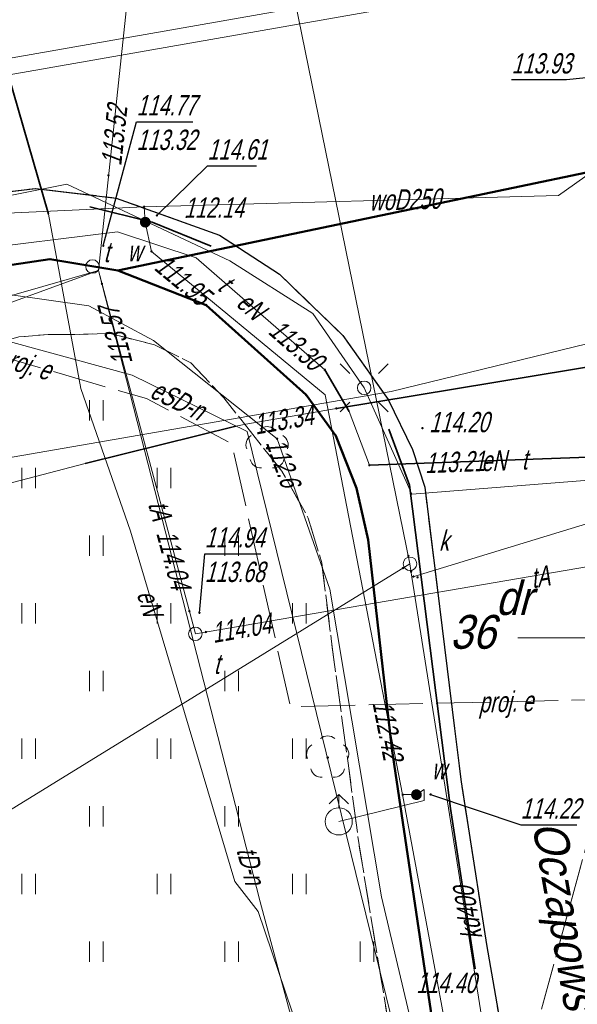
# Model space of a CAD drawing. Extents: x 7463256 to 7464485, y 5957341 to 5958260.
# Tile 252 of 256: x 7464279 to 7464300, y 5957936 to 5957973. Entities that reach past the tile are written whole.
import ezdxf
from ezdxf.enums import TextEntityAlignment as Align

# ---------------------------------------------------------------- set-up
doc = ezdxf.new("R2010")
doc.units = 0
doc.header["$MEASUREMENT"] = 0
for name, pattern in [('1.5_0.5', [2, 1.5, -0.5]), ('218-500', [1, 0.5, -0.5]), ('l219_500', [0]), ('mz1.0_0.5', [1.5, 1, -0.5]), ('mz2.0_0.5', [2.5, 2, -0.5])]:
    doc.linetypes.add(name, pattern=pattern)
doc.layers.get('0').update_dxf_attribs({"color": 2, "linetype": 'CONTINUOUS', "lineweight": 5})
for name, color, linetype in [('203-Punkt załamania granicy działki nie stabilizowany', 7, 'CONTINUOUS'), ('210-Oznaczenie użytku', 7, 'CONTINUOUS'), ('211-Nr działki', 7, 'CONTINUOUS'), ('218-Granica użytku', 7, 'CONTINUOUS'), ('219-Linia granicy', 7, 'CONTINUOUS'), ('994-Nazwa ulicy', 7, 'CONTINUOUS'), ('chodnik (powierzchnia)', 7, 'CONTINUOUS'), ('drzewo liściaste (punkt)', 7, 'CONTINUOUS'), ('hydrant (punkt)', 7, 'CONTINUOUS'), ('jezdnia (powierzchnia)', 7, 'CONTINUOUS'), ('krawężnik (linia)', 7, 'CONTINUOUS'), ('latarnia na słupie lub maszcie (punkt)', 7, 'CONTINUOUS'), ('ogrodzenie trwałe (linia)', 7, 'CONTINUOUS'), ('przewód elektroenergetyczny (linia)', 7, 'CONTINUOUS'), ('przewód elektroenergetyczny (linia)-Atr1', 7, 'CONTINUOUS'), ('przewód elektroenergetyczny - projektowany lub w budowie (linia) - ob. projektowany', 7, 'CONTINUOUS'), ('przewód elektroenergetyczny - projektowany lub w budowie (linia) - ob. projektowany-Atr1', 7, 'CONTINUOUS'), ('przewód gazowy (linia)', 7, 'CONTINUOUS'), ('przewód kanalizacyjny (linia)', 7, 'CONTINUOUS'), ('przewód kanalizacyjny (linia)-Atr1', 7, 'CONTINUOUS'), ('przewód telekomunikacyjny (linia)', 7, 'CONTINUOUS'), ('przewód telekomunikacyjny (linia)-Atr1', 7, 'CONTINUOUS'), ('przewód wodociągowy (linia)', 7, 'CONTINUOUS'), ('przewód wodociągowy (linia)-Atr1', 7, 'CONTINUOUS'), ('punkt o określonej wysokości (sieć elektroenergetyczna)', 7, 'CONTINUOUS'), ('punkt o określonej wysokości (sieć elektroenergetyczna)-Atr2', 7, 'CONTINUOUS'), ('punkt o określonej wysokości (sieć gazowa)', 7, 'CONTINUOUS'), ('punkt o określonej wysokości (sieć gazowa)-Atr2', 7, 'CONTINUOUS'), ('punkt o określonej wysokości (sieć kanalizacyjna)', 7, 'CONTINUOUS'), ('punkt o określonej wysokości (sieć telekomunikacyjna)', 7, 'CONTINUOUS'), ('punkt o określonej wysokości (sieć telekomunikacyjna)-Atr2', 7, 'CONTINUOUS'), ('punkt o określonej wysokości (sieć telekomunikacyjna)-Atr3', 7, 'CONTINUOUS'), ('punkt o określonej wysokości (sieć wodociągowa)', 7, 'CONTINUOUS'), ('punkt o określonej wysokości (sieć wodociągowa)-Atr2', 7, 'CONTINUOUS'), ('punkt wysokościowy sztuczny', 7, 'CONTINUOUS'), ('punkt wysokościowy sztuczny-Atr2', 7, 'CONTINUOUS'), ('rura ochronna - przewód elektroenergetyczny (linia)', 7, 'CONTINUOUS'), ('rura ochronna - przewód gazowy (linia)', 7, 'CONTINUOUS'), ('rura ochronna - przewód telekomunikacyjny (linia)', 7, 'CONTINUOUS'), ('studzienka okrągła - przewód kanalizacyjny (punkt)', 7, 'CONTINUOUS'), ('studzienka okrągła - przewód kanalizacyjny (punkt)-Atr17', 7, 'CONTINUOUS'), ('słup (punkt)', 7, 'CONTINUOUS'), ('trawnik (powierzchnia)', 7, 'CONTINUOUS'), ('trawnik (powierzchnia) - symbol', 7, 'CONTINUOUS'), ('Wstawianie ramki sekcyjnej z opisem', 7, 'CONTINUOUS'), ('właz okrągły - siec telekomunikacyjna (punkt)', 7, 'CONTINUOUS'), ('właz okrągły - siec telekomunikacyjna (punkt)-Atr17', 7, 'CONTINUOUS'), ('zasuwa - siec wodociągowa (punkt)', 7, 'CONTINUOUS'), ('zasuwa - siec wodociągowa (punkt)-Atr17', 7, 'CONTINUOUS')]:
    doc.layers.add(name, color=color, linetype=linetype)
doc.styles.get("Standard").update_dxf_attribs({"font": 'txt', "width": 0.75})
doc.linetypes.add('902-500', pattern='A,3.75,0,[1,ksztalty.shx,S=0.5,R=0,X=0,Y=0],3.75', length=7.5)

# ---------------------------------------------------------------- blocks, each defined once
blk = doc.blocks.new('US22')
at = {"color": 0, "linetype": 'Continuous', "lineweight": 13}
blk.add_circle((0, 0), 0.25, dxfattribs=at)
blk = doc.blocks.new('PW01')
at = {"linetype": 'Continuous', "lineweight": 13}
h = blk.add_hatch(color=0, dxfattribs=at)
edge = h.paths.add_edge_path()
edge.add_arc((0, 0), 0.045, 0, 360)
blk = doc.blocks.new('US25')
at = {"linetype": 'Continuous', "lineweight": 0}
h = blk.add_hatch(color=0, dxfattribs=at)
edge = h.paths.add_edge_path()
edge.add_arc((0, 0), 0.2, 0, 360)
blk = doc.blocks.new('OP021')
at = {"linetype": 'Continuous', "lineweight": 13}
h = blk.add_hatch(color=0, dxfattribs=at)
edge = h.paths.add_edge_path()
edge.add_arc((0, 0), 0.05, 0, 360)
at = {"color": 0, "linetype": 'Continuous', "lineweight": 13}
for centre, start, end in [((0, 0.4), 49.272, 130.728), ((-0.38, 0.124), 121.308, 202.548), ((0.38, 0.124), 337.452, 58.692), ((-0.235, -0.324), 193.221, 274.871), ((0.235, -0.324), 265.129, 346.779)]:
    blk.add_arc(centre, 0.4, start, end, dxfattribs=at)
blk = doc.blocks.new('US02')
at = {"color": 0, "linetype": 'Continuous', "lineweight": 13}
for p, q in [((0, 1), (-0.353, 0.647)), ((0, 0.5), (0, 1)), ((0, 1), (0.354, 0.647))]:
    blk.add_line(p, q, dxfattribs=at)
blk.add_circle((0, 0), 0.5, dxfattribs=at)
blk = doc.blocks.new('SM04')
at = {"color": 0, "linetype": 'Continuous', "lineweight": 13}
blk.add_circle((0, 0), 0.25, dxfattribs=at)
blk = doc.blocks.new('SM011')
at = {"color": 0, "linetype": 'Continuous', "lineweight": 13}
for p, q in [((-0.53, 0.531), (-0.883, 0.884)), ((0.531, 0.531), (0.884, 0.884)), ((-0.53, -0.53), (-0.883, -0.883)), ((0.531, -0.53), (0.884, -0.883))]:
    blk.add_line(p, q, dxfattribs=at)
blk = doc.blocks.new('US15')
at = {"color": 0, "linetype": 'Continuous', "lineweight": 13}
blk.add_circle((0, 0), 0.25, dxfattribs=at)
blk = doc.blocks.new('PW02')
at = {"linetype": 'Continuous', "lineweight": 13}
h = blk.add_hatch(color=0, dxfattribs=at)
edge = h.paths.add_edge_path()
edge.add_arc((0, 0), 0.045, 0, 360)
blk = doc.blocks.new('TU04')
at = {"color": 0, "linetype": 'Continuous', "lineweight": 13}
for p, q in [((0, 0), (0, 0.75)), ((0.5, 0), (0.5, 0.75))]:
    blk.add_line(p, q, dxfattribs=at)
blk = doc.blocks.new('203')
at = {"linetype": 'Continuous', "lineweight": 0}
h = blk.add_hatch(color=0, dxfattribs=at)
edge = h.paths.add_edge_path()
edge.add_arc((0, 0), 0.045, 0, 360)

msp = doc.modelspace()

# ---------------------------------------------------------------- linework, layer by layer
at = {"layer": '218-Granica użytku', "color": 3, "linetype": '218-500', "lineweight": 18, "flags": 128}
for points in [[(7464282.73, 5957963.57), (7464305.7, 5957968.37)], [(7464278.81, 5957963.78), (7464280.22, 5957963.98)], [(7464280.22, 5957963.98), (7464282.73, 5957963.57)], [(7464285.99, 5957962.29), (7464282.73, 5957963.57)], [(7464289.68, 5957958.97), (7464285.99, 5957962.29)], [(7464290.78, 5957957.46), (7464289.68, 5957958.97)], [(7464291.54, 5957955.52), (7464290.78, 5957957.46)], [(7464291.98, 5957953.61), (7464291.54, 5957955.52)], [(7464292.85, 5957945.9), (7464291.98, 5957953.61)], [(7464294.43, 5957935.3), (7464292.85, 5957945.9)]]:
    msp.add_lwpolyline(points, dxfattribs=at)
at = {"layer": '219-Linia granicy', "color": 3, "linetype": 'l219_500', "lineweight": 50, "flags": 128}
for points in [[(7464305.7, 5957968.37), (7464282.73, 5957963.57)], [(7464280.22, 5957963.98), (7464278.81, 5957963.78)], [(7464282.73, 5957963.57), (7464280.22, 5957963.98)], [(7464285.99, 5957962.29), (7464282.73, 5957963.57)], [(7464289.68, 5957958.97), (7464285.99, 5957962.29)], [(7464290.78, 5957957.46), (7464289.68, 5957958.97)], [(7464291.54, 5957955.52), (7464290.78, 5957957.46)], [(7464291.98, 5957953.61), (7464291.54, 5957955.52)], [(7464292.85, 5957945.9), (7464291.98, 5957953.61)], [(7464294.43, 5957935.3), (7464292.85, 5957945.9)]]:
    msp.add_lwpolyline(points, dxfattribs=at)
at = {"layer": 'chodnik (powierzchnia)', "color": 7, "linetype": 'mz1.0_0.5', "lineweight": 18, "flags": 128}
msp.add_lwpolyline([(7464294.106, 5957928.378), (7464293.31, 5957932.18), (7464291.64, 5957942.35), (7464290.62, 5957949.86), (7464290.26, 5957952.77), (7464289.76, 5957954.42), (7464288.79, 5957956.15), (7464286.64, 5957958.86), (7464285.42, 5957960.15), (7464284.08, 5957960.82), (7464282.44, 5957961.24), (7464281.14, 5957961.2), (7464280.15, 5957961.2), (7464279.07, 5957961.11), (7464277.63, 5957960.7), (7464264.52, 5957954.61), (7464264.18, 5957946.72), (7464255.04, 5957947.17), (7464255.09, 5957949.01), (7464247.41, 5957943.79), (7464214.75, 5957924.65), (7464208.21, 5957920.72), (7464179.52, 5957903.95), (7464178.3, 5957906.23), (7464177.92, 5957907.77), (7464183.95, 5957911.31), (7464186.42, 5957913.9), (7464226.37, 5957937.55), (7464226.22, 5957937.81), (7464241.73, 5957946.9), (7464242.03, 5957946.4), (7464275.86, 5957965.57), (7464275.55, 5957966.1), (7464279.68, 5957966.6), (7464282.67, 5957966.24), (7464286.48, 5957964.87), (7464288.7, 5957963.43), (7464291.04, 5957961.16), (7464292.71, 5957958.8), (7464293.61, 5957956.95), (7464294.07, 5957955.56), (7464295.17, 5957946.64), (7464295.41, 5957944.67), (7464296.35, 5957938.67), (7464297.39, 5957932.65), (7464297.119, 5957930.05)], dxfattribs=at)
at = {"layer": 'jezdnia (powierzchnia)', "color": 7, "linetype": '1.5_0.5', "lineweight": 18, "flags": 128}
msp.add_lwpolyline([(7464435.78, 5957969.39), (7464432.43, 5957972.86), (7464429.42, 5957974.41), (7464426.04, 5957975.11), (7464423.57, 5957975.29), (7464415.47, 5957975.65), (7464371.24, 5957977.61), (7464365.3, 5957977.72), (7464358.84, 5957977.54), (7464346.65, 5957976.28), (7464334.12, 5957974.86), (7464314.08, 5957972.37), (7464311.27, 5957971.79), (7464308.65, 5957970.79), (7464306.54, 5957969.49), (7464304.63, 5957967.74), (7464302.38, 5957964.84), (7464301.74, 5957963.57), (7464301.19, 5957962.16), (7464300.69, 5957960.13), (7464300.42, 5957957.35), (7464300.44, 5957956.63), (7464301.34, 5957947.07), (7464297.39, 5957932.65), (7464296.35, 5957938.67), (7464295.41, 5957944.67), (7464295.17, 5957946.64), (7464294.07, 5957955.56), (7464293.61, 5957956.95), (7464292.71, 5957958.8), (7464291.04, 5957961.16), (7464288.7, 5957963.43), (7464286.48, 5957964.87), (7464282.67, 5957966.24), (7464279.68, 5957966.6), (7464275.55, 5957966.1), (7464272.53, 5957965.24), (7464268.15, 5957963.7), (7464261.6, 5957961.09), (7464256.13, 5957958.63), (7464254.19, 5957957.73), (7464203.13, 5957927.95), (7464201.44, 5957926.95), (7464180.61, 5957914.62), (7464165.37, 5957905.54), (7464161.93, 5957903.53), (7464100.25, 5957867.28), (7464064.71, 5957846.22), (7464055.2, 5957840.55), (7464053.84, 5957839.49), (7464052.69, 5957837.84), (7464051.91, 5957836.3), (7464051.31, 5957834.34), (7464051.05, 5957832.31), (7464051.31, 5957830.32), (7464051.63, 5957829.49), (7464053.32, 5957826.48), (7464047.06, 5957824.65), (7464046.37, 5957825.86), (7464044.81, 5957827.52), (7464043.6, 5957828.27), (7464042.09, 5957829.03), (7464040.11, 5957829.49), (7464038.12, 5957829.49), (7464036.05, 5957829.05), (7464034.47, 5957828.33), (7463990.77, 5957802.57), (7463984.67, 5957799.1), (7463963.97, 5957788.11), (7463953.9, 5957782.45), (7463916.77, 5957760.61), (7463915.43, 5957759.41), (7463915.19, 5957759.06), (7463914.98, 5957758.7), (7463914.81, 5957758.32), (7463914.66, 5957757.92), (7463914.55, 5957757.51), (7463914.48, 5957757.1), (7463914.44, 5957756.68), (7463914.43, 5957756.26), (7463914.83, 5957754.63), (7463915.69, 5957753.07), (7463915.97, 5957752.41), (7463916.13, 5957752.13), (7463917.59, 5957749.55), (7463915.13, 5957748.12), (7463913.12, 5957750.74), (7463911.87, 5957752.81), (7463910.63, 5957754.01), (7463910.25, 5957754.23), (7463909.85, 5957754.42), (7463909.44, 5957754.57), (7463909.02, 5957754.68), (7463908.58, 5957754.76), (7463908.15, 5957754.79), (7463907.71, 5957754.78), (7463907.27, 5957754.73), (7463905.57, 5957754.08), (7463866.26, 5957731.41), (7463858.61, 5957727.02), (7463857.72, 5957725.98), (7463855.16, 5957717.14), (7463854.76, 5957719.2), (7463853.89, 5957720.78), (7463852.79, 5957721.69), (7463851.14, 5957722.42), (7463850.42, 5957722.32), (7463846.1, 5957719.79), (7463840.56, 5957716.65), (7463836.11, 5957713.89), (7463831.61, 5957710.47), (7463828.31, 5957707.66), (7463822.22, 5957701.89), (7463817.3, 5957696.82), (7463812.7, 5957691.61), (7463812.45, 5957691.34), (7463806.98, 5957684.37), (7463803.64, 5957679.75), (7463801.45, 5957676.28), (7463793.55, 5957663.48), (7463792.86, 5957661.7), (7463792.97, 5957659.75), (7463793.77, 5957657.97), (7463795.13, 5957656.54), (7463794.29, 5957652.43), (7463792.69, 5957652.63), (7463790.95, 5957652.54), (7463789.5, 5957652.32), (7463787.98, 5957651.93), (7463786.22, 5957650.98), (7463785.18, 5957649.81), (7463783.63, 5957647.28), (7463741.4, 5957578.12), (7463740.09, 5957575.93), (7463739.68, 5957574.67), (7463739.8, 5957572.76), (7463740.25, 5957571.39), (7463740.85, 5957570.49), (7463741.87, 5957569.43), (7463743.26, 5957568.37), (7463741.42, 5957565.08), (7463740.12, 5957565.67), (7463738.77, 5957566.02), (7463737.29, 5957566.06), (7463735.98, 5957565.85), (7463734.34, 5957565.14), (7463733.02, 5957564.22), (7463732.29, 5957563.18), (7463701.08, 5957512.16), (7463700.31, 5957510.77), (7463700.32, 5957510.77), (7463696.94, 5957505.36), (7463687.39, 5957489.52), (7463687.14, 5957489.11), (7463686.89, 5957488.7), (7463686.65, 5957488.29), (7463686.42, 5957487.87), (7463686.19, 5957487.45), (7463685.97, 5957487.02), (7463685.76, 5957486.59), (7463685.55, 5957486.16), (7463685.35, 5957485.73), (7463685.15, 5957485.29), (7463684.96, 5957484.85), (7463684.77, 5957484.4), (7463684.58, 5957483.96), (7463684.39, 5957483.51), (7463684.21, 5957483.06), (7463684.03, 5957482.61), (7463683.85, 5957482.17), (7463683.67, 5957481.72), (7463683.5, 5957481.27), (7463683.32, 5957480.81), (7463683.15, 5957480.36), (7463682.98, 5957479.91), (7463682.81, 5957479.45), (7463682.65, 5957479), (7463682.49, 5957478.54), (7463682.32, 5957478.08), (7463682.17, 5957477.62), (7463682.01, 5957477.15), (7463681.86, 5957476.69), (7463681.71, 5957476.22), (7463681.56, 5957475.76), (7463681.41, 5957475.29), (7463681.27, 5957474.82), (7463681.13, 5957474.35), (7463681, 5957473.88), (7463680.87, 5957473.41), (7463680.74, 5957472.94), (7463680.61, 5957472.47), (7463680.48, 5957471.99), (7463680.36, 5957471.52), (7463680.25, 5957471.05), (7463680.13, 5957470.57), (7463680.02, 5957470.09), (7463679.91, 5957469.61), (7463679.81, 5957469.12), (7463679.71, 5957468.64), (7463679.61, 5957468.16), (7463679.52, 5957467.67), (7463679.42, 5957467.19), (7463679.33, 5957466.7), (7463679.25, 5957466.22), (7463679.16, 5957465.73), (7463679.08, 5957465.25), (7463679, 5957464.76), (7463678.93, 5957464.27), (7463678.85, 5957463.78), (7463678.78, 5957463.28), (7463678.72, 5957462.79), (7463678.65, 5957462.3), (7463678.59, 5957461.81), (7463678.53, 5957461.31), (7463678.47, 5957460.82), (7463678.42, 5957460.33), (7463678.36, 5957459.83), (7463678.31, 5957459.34), (7463678.26, 5957458.84), (7463678.22, 5957458.35), (7463678.17, 5957457.85), (7463678.13, 5957457.36), (7463678.09, 5957456.86), (7463678.05, 5957456.37), (7463678.02, 5957455.87), (7463677.99, 5957455.41), (7463677.96, 5957454.94), (7463677.93, 5957454.48), (7463677.91, 5957454.01), (7463677.89, 5957453.55), (7463677.87, 5957453.08), (7463677.86, 5957452.62), (7463677.85, 5957452.15), (7463677.84, 5957451.69), (7463677.84, 5957451.22), (7463677.84, 5957450.76), (7463677.85, 5957450.29), (7463677.86, 5957449.83), (7463677.87, 5957449.36), (7463670.59, 5957467.12), (7463670.68, 5957467.58), (7463670.78, 5957468.04), (7463670.89, 5957468.5), (7463670.99, 5957468.96), (7463671.11, 5957469.42), (7463671.22, 5957469.87), (7463671.34, 5957470.33), (7463671.46, 5957470.78), (7463671.59, 5957471.24), (7463671.72, 5957471.69), (7463671.86, 5957472.14), (7463672, 5957472.59), (7463672.14, 5957473.04), (7463673.46, 5957477.28), (7463673.58, 5957477.76), (7463673.68, 5957478.24), (7463673.77, 5957478.73), (7463673.84, 5957479.22), (7463673.89, 5957479.71), (7463673.93, 5957480.2), (7463673.95, 5957480.7), (7463673.95, 5957481.19), (7463673.93, 5957481.63), (7463673.91, 5957482.08), (7463673.86, 5957482.52), (7463673.81, 5957482.96), (7463673.74, 5957483.4), (7463673.66, 5957483.84), (7463673.57, 5957484.28), (7463673.47, 5957484.71), (7463673.35, 5957485.14), (7463673.2, 5957485.61), (7463673.02, 5957486.08), (7463672.82, 5957486.54), (7463672.6, 5957486.99), (7463672.36, 5957487.42), (7463672.1, 5957487.85), (7463671.82, 5957488.26), (7463671.52, 5957488.66), (7463671.25, 5957489.02), (7463670.95, 5957489.36), (7463670.64, 5957489.68), (7463670.3, 5957489.97), (7463669.95, 5957490.25), (7463669.57, 5957490.5), (7463669.19, 5957490.73), (7463668.78, 5957490.93), (7463668.37, 5957491.1), (7463667.96, 5957491.31), (7463667.54, 5957491.51), (7463667.12, 5957491.7), (7463666.7, 5957491.89), (7463666.27, 5957492.06), (7463665.84, 5957492.23), (7463665.41, 5957492.38), (7463664.97, 5957492.53), (7463642.84, 5957508.24), (7463669.89, 5957497.69), (7463670.31, 5957497.52), (7463670.74, 5957497.36), (7463671.18, 5957497.22), (7463671.62, 5957497.11), (7463672.07, 5957497.01), (7463672.52, 5957496.93), (7463672.97, 5957496.87), (7463673.43, 5957496.83), (7463673.89, 5957496.8), (7463674.34, 5957496.8), (7463674.8, 5957496.82), (7463675.3, 5957496.85), (7463675.79, 5957496.9), (7463676.29, 5957496.96), (7463676.78, 5957497.02), (7463677.27, 5957497.1), (7463677.76, 5957497.19), (7463678.25, 5957497.29), (7463678.74, 5957497.4), (7463679.22, 5957497.52), (7463679.7, 5957497.65), (7463680.18, 5957497.79), (7463680.66, 5957497.94), (7463681.12, 5957498.11), (7463681.59, 5957498.29), (7463682.05, 5957498.49), (7463682.49, 5957498.71), (7463682.94, 5957498.94), (7463683.37, 5957499.19), (7463683.81, 5957499.43), (7463684.24, 5957499.68), (7463684.65, 5957499.96), (7463685.06, 5957500.25), (7463685.45, 5957500.55), (7463685.83, 5957500.88), (7463686.2, 5957501.21), (7463686.55, 5957501.56), (7463686.89, 5957501.93), (7463688.47, 5957503.86), (7463689.58, 5957505.52), (7463695.05, 5957514.51), (7463697.35, 5957517.63), (7463699.52, 5957521.26), (7463701.68, 5957524.9), (7463703.98, 5957528.54), (7463706.45, 5957532.61), (7463709.76, 5957538.71), (7463712.45, 5957543.07), (7463719.87, 5957554.72), (7463722.1, 5957558.36), (7463724.25, 5957562.41), (7463732.9, 5957576.65), (7463767.27, 5957632.9), (7463796.54, 5957680.74), (7463799.31, 5957684.89), (7463802.28, 5957688.92), (7463805.13, 5957692.62), (7463808.07, 5957696.14), (7463812, 5957700.58), (7463813.05, 5957701.59), (7463815.17, 5957703.91), (7463818.63, 5957707.32), (7463821.81, 5957710.38), (7463824, 5957712.35), (7463825.06, 5957713.31), (7463827.47, 5957715.22), (7463831.55, 5957718.14), (7463834.51, 5957720.09), (7463871.58, 5957742.02), (7463872.84, 5957742.74), (7463873.73, 5957743.25), (7463884.95, 5957749.82), (7463947.94, 5957787.04), (7463958.13, 5957793.13), (7463978.66, 5957805.82), (7463992.86, 5957814.5), (7464021.02, 5957831.03), (7464036.35, 5957840.19), (7464045.52, 5957845.62), (7464072.76, 5957861.89), (7464098.08, 5957876.78), (7464143.2, 5957903.29), (7464143.83, 5957904.35), (7464144.42, 5957906.04), (7464144.87, 5957907.87), (7464144.93, 5957908.37), (7464145, 5957909.96), (7464144.74, 5957911.42), (7464152.37, 5957912.8), (7464152.74, 5957912.55), (7464154.03, 5957911.87), (7464155.59, 5957911.35), (7464156.76, 5957911.33), (7464160.57, 5957913.58), (7464192.28, 5957932.28), (7464213.7, 5957945.07), (7464214.43, 5957945.48), (7464238.65, 5957959.71), (7464249.15, 5957965.6), (7464251.26, 5957966.66), (7464253.69, 5957967.84), (7464257.35, 5957969.46), (7464261.98, 5957971.33), (7464263.31, 5957972), (7464273.13, 5957975.13), (7464277.92, 5957976.24), (7464280.42, 5957977.04), (7464282.71, 5957978.14), (7464285.69, 5957980.47), (7464287.52, 5957982.76), (7464288.9, 5957985.47), (7464289.81, 5957990.22), (7464289.57, 5957993.19), (7464288.87, 5958000.11), (7464295.35, 5958000.29), (7464295.83, 5957995.88), (7464296.53, 5957992.32), (7464297.86, 5957989.04), (7464299.36, 5957986.74), (7464301.71, 5957984.36), (7464305.3, 5957982.36), (7464307.82, 5957981.66), (7464311.17, 5957981.45), (7464364.74, 5957987.95), (7464391.32, 5957991.11), (7464398.1, 5957991.95), (7464414.27, 5957994.02), (7464414.84, 5957994.09), (7464425.44, 5957995.47), (7464427.97, 5957995.83), (7464434.5, 5957997.95), (7464434.9, 5957998.22), (7464435.3, 5957998.5), (7464435.68, 5957998.8), (7464436.05, 5957999.11), (7464436.4, 5957999.44), (7464436.74, 5957999.78), (7464437.07, 5958000.13), (7464437.39, 5958000.5), (7464437.69, 5958000.88), (7464437.97, 5958001.27), (7464438.24, 5958001.67), (7464438.49, 5958002.08), (7464438.73, 5958002.5), (7464438.95, 5958002.94), (7464439.15, 5958003.37), (7464439.33, 5958003.82), (7464439.5, 5958004.28), (7464439.65, 5958004.74), (7464439.78, 5958005.2), (7464439.89, 5958005.67), (7464439.98, 5958006.15), (7464440.05, 5958006.62), (7464440.11, 5958007.1), (7464440.14, 5958007.59), (7464440.16, 5958008.07), (7464437.87, 5957962.55), (7464436.62, 5957968.02)], close=True, dxfattribs=at)
msp.add_lwpolyline([(7464297.837, 5957930.449), (7464297.39, 5957932.65), (7464301.34, 5957947.07), (7464302.92, 5957938.35), (7464303.723, 5957933.716)], dxfattribs=at)
at = {"layer": 'krawężnik (linia)', "color": 7, "linetype": 'Continuous', "lineweight": 25, "flags": 128}
msp.add_lwpolyline([(7464256.13, 5957958.63), (7464261.6, 5957961.09), (7464268.15, 5957963.7), (7464272.53, 5957965.24), (7464275.55, 5957966.1), (7464279.68, 5957966.6), (7464282.67, 5957966.24), (7464286.48, 5957964.87), (7464288.7, 5957963.43), (7464291.04, 5957961.16), (7464292.71, 5957958.8), (7464293.61, 5957956.95), (7464294.07, 5957955.56), (7464295.17, 5957946.64), (7464295.41, 5957944.67), (7464296.35, 5957938.67), (7464297.39, 5957932.65)], dxfattribs=at)
at = {"layer": 'ogrodzenie trwałe (linia)', "color": 7, "linetype": '902-500', "lineweight": 35, "flags": 128}
for points in [[(7464286.17, 5957964.46), (7464284, 5957965.35), (7464281.69, 5957965.92)], [(7464295.93, 5957937.77), (7464295.02, 5957943.69), (7464293.5, 5957955.63), (7464292.74, 5957957.7)]]:
    msp.add_lwpolyline(points, dxfattribs=at)
at = {"layer": 'przewód elektroenergetyczny (linia)', "color": 1, "linetype": 'Continuous', "lineweight": 18, "flags": 128}
for points in [[(7464292.172, 5957927.305), (7464287.91, 5957939.88), (7464287.05, 5957940.99), (7464283.19, 5957953.94), (7464281.36, 5957959.21), (7464280.17, 5957965.64), (7464276.8, 5957977.27), (7464275.97, 5957981.64), (7464275.77, 5957985.29), (7464275.37, 5957989.03), (7464274.5, 5958003.2), (7464273.79, 5958016.89), (7464272.97, 5958031.97), (7464271.64, 5958047.42), (7464270.08, 5958055.7), (7464269.3, 5958057.06), (7464267.33, 5958058.19), (7464265.64, 5958058.34), (7464264.03, 5958059.67), (7464263.15, 5958059.51), (7464262.96, 5958058.16), (7464260.11, 5958058.01), (7464258.65, 5958058.4)], [(7464295.174, 5957928.971), (7464292.47, 5957940.42), (7464290.56, 5957951.79), (7464288.61, 5957957.35), (7464284.04, 5957960.98), (7464281.65, 5957962.26), (7464277.21, 5957962.89), (7464276.63, 5957965.58), (7464274.06, 5957976.51), (7464271.65, 5957983.98), (7464276.67, 5957989.5), (7464275.38, 5958004.04), (7464276.06, 5958008.04), (7464275.35, 5958022.83), (7464274.9, 5958029.6), (7464274.32, 5958051.78), (7464273.2, 5958057.19), (7464272.3, 5958058.4), (7464261.18, 5958057.39), (7464259.56, 5958057.68), (7464258.64, 5958058.75)], [(7464294.64, 5957928.675), (7464292.07, 5957939.03), (7464287.5, 5957957.62), (7464283.25, 5957959.7), (7464273.26, 5957962.43), (7464272.23, 5957964.64), (7464269.12, 5957974.8), (7464284.53, 5957980.95), (7464287.47, 5957986.9), (7464287.88, 5957995.53), (7464287.48, 5958003.71), (7464286.27, 5958010.54), (7464285.47, 5958010.51)], [(7464264.94, 5957961.94), (7464265.4, 5957961.83), (7464266.05, 5957961.48), (7464266.06, 5957962.34), (7464272.8, 5957965.15), (7464280.84, 5957966.75), (7464286.86, 5957963.92), (7464289.93, 5957961.97), (7464291.83, 5957959.23), (7464293.59, 5957955.3), (7464301.06, 5957955.89)], [(7464266.06, 5957962.34), (7464272.8, 5957965.15), (7464280.84, 5957966.75), (7464286.86, 5957963.92), (7464289.93, 5957961.97), (7464291.83, 5957959.23), (7464293.59, 5957955.3), (7464301.06, 5957955.89)], [(7464256.17, 5957956.13), (7464256.37, 5957955.73), (7464262.85, 5957959.47), (7464271.54, 5957963.62), (7464282.72, 5957964.99), (7464285.62, 5957964.03), (7464290.37, 5957959.9), (7464291.27, 5957958.35), (7464292.02, 5957956.37), (7464301.1, 5957956.71), (7464303.78, 5957957.02), (7464306.05, 5957959.48), (7464315, 5957962.98), (7464314.28, 5957964.58)]]:
    msp.add_lwpolyline(points, dxfattribs=at)
at = {"layer": 'przewód elektroenergetyczny - projektowany lub w budowie (linia) - ob. projektowany', "color": 1, "linetype": 'mz2.0_0.5', "lineweight": 18, "flags": 128}
msp.add_lwpolyline([(7464312.721, 5957938.712), (7464312, 5957942.96), (7464308.77, 5957947.91), (7464289.1, 5957947.45), (7464286.94, 5957957.17), (7464283.78, 5957958.83), (7464273.32, 5957961.87), (7464272.52, 5957962.1)], dxfattribs=at)
at = {"layer": 'przewód gazowy (linia)', "color": 40, "linetype": 'Continuous', "lineweight": 18, "flags": 128}
for points in [[(7464192.31, 5957914.71), (7464213.72, 5957926.68), (7464228.84, 5957934.99), (7464232.32, 5957936.99), (7464233.54, 5957937.69), (7464263.96, 5957954.1), (7464292.82, 5957959.1), (7464307.28, 5957962.62), (7464303.44, 5957979.98), (7464298.26, 5958002.65), (7464297.26, 5958010.7), (7464296.85, 5958017.86), (7464295.91, 5958029.56), (7464295.28, 5958045.77), (7464294.96, 5958053.34), (7464294.85, 5958064.85)], [(7464281.52, 5957956.44), (7464287.08, 5957957.81), (7464287.46, 5957957.89), (7464290.8, 5957958.47), (7464302.69, 5957960.43), (7464311.71, 5957963.69), (7464322.67, 5957968.26), (7464337.18, 5957971.36), (7464346.74, 5957972.78)], [(7464281.52, 5957956.44), (7464269.31, 5957953.24)]]:
    msp.add_lwpolyline(points, dxfattribs=at)
at = {"layer": 'przewód kanalizacyjny (linia)', "color": 34, "linetype": 'Continuous', "lineweight": 18, "flags": 128}
for points in [[(7464193.7, 5957925.21), (7464209.57, 5957934.15), (7464230.05, 5957945.46), (7464232.17, 5957946.66), (7464233.57, 5957947.46), (7464243.87, 5957953.37), (7464252.1, 5957958.21), (7464272.2, 5957970.21), (7464277.61, 5957971.21), (7464305.57, 5957976.12), (7464317.97, 5957976.74), (7464317.98, 5957976.44), (7464318, 5957976.14), (7464305.63, 5957975.52), (7464277.71, 5957970.62), (7464272.42, 5957969.64), (7464252.4, 5957957.69), (7464244.17, 5957952.85), (7464233.87, 5957946.94), (7464232.47, 5957946.14), (7464230.35, 5957944.94), (7464209.87, 5957933.63), (7464194, 5957924.69)], [(7464288.77, 5957975.98), (7464293.52, 5957952.73), (7464293.59, 5957952.24), (7464297.11, 5957930.046)], [(7464293.59, 5957952.24), (7464300.64, 5957954.39)], [(7464293.52, 5957952.73), (7464277.59, 5957942.93), (7464252.59, 5957928.59)]]:
    msp.add_lwpolyline(points, dxfattribs=at)
at = {"layer": 'przewód telekomunikacyjny (linia)', "color": 30, "linetype": 'Continuous', "lineweight": 18, "flags": 128}
for points in [[(7464178.87, 5957910.73), (7464199.4, 5957922.6), (7464215.62, 5957931.99), (7464230.4, 5957940.49), (7464232.32, 5957941.6), (7464234.01, 5957942.57), (7464249.62, 5957952.37), (7464258.15, 5957954.81), (7464273.4, 5957960.43), (7464282.01, 5957963.56), (7464283.17, 5957974.44), (7464285.69, 5957993.89), (7464285.09, 5958001.57), (7464283.85, 5958014.89), (7464282.72, 5958034.96), (7464281.93, 5958046.64), (7464281.45, 5958054.64), (7464281.96, 5958068.36)], [(7464314.28, 5957964.58), (7464315, 5957962.98), (7464306.05, 5957959.48), (7464303.78, 5957957.02), (7464301.1, 5957956.71), (7464292.02, 5957956.37), (7464291.27, 5957958.35), (7464290.37, 5957959.9), (7464285.62, 5957964.03), (7464282.72, 5957964.99), (7464271.54, 5957963.62), (7464262.85, 5957959.47), (7464256.37, 5957955.73), (7464256.17, 5957956.13)], [(7464182.55, 5957907.57), (7464198.46, 5957916.34), (7464209.98, 5957922.75), (7464215.21, 5957929.56), (7464216.19, 5957930.15), (7464233.69, 5957940.21), (7464235.85, 5957941.56), (7464236.16, 5957942.1), (7464241.78, 5957945.5), (7464243.71, 5957948.15), (7464249, 5957952.1), (7464249.62, 5957952.37), (7464249.63, 5957952.37), (7464250.23, 5957952.63), (7464256.79, 5957955.81), (7464262.94, 5957956.76), (7464271.72, 5957960.61), (7464282.01, 5957963.56)], [(7464282.01, 5957963.56), (7464285.59, 5957950.14), (7464303.71, 5957953.25), (7464335.91, 5957947.34)], [(7464291.561, 5957926.965), (7464287.98, 5957940.24), (7464282.01, 5957963.56)]]:
    msp.add_lwpolyline(points, dxfattribs=at)
at = {"layer": 'przewód wodociągowy (linia)', "color": 5, "linetype": 'Continuous', "lineweight": 18, "flags": 128}
for points in [[(7464298.12, 5957983.2), (7464300.61, 5957970.9), (7464300.28, 5957967.23), (7464299.01, 5957966.34), (7464283.7, 5957965.92), (7464274.37, 5957965.48), (7464264.12, 5957958.35), (7464249.79, 5957949.28), (7464233.47, 5957938.83), (7464232.32, 5957938.07), (7464230.24, 5957936.71), (7464216.39, 5957928.84), (7464189.47, 5957913.84), (7464179.3, 5957908.16), (7464160.78, 5957897.05), (7464138.46, 5957883.82), (7464127.58, 5957877.37), (7464115.46, 5957870.01), (7464096.12, 5957858.53), (7464070.54, 5957843.96)], [(7464283.7, 5957965.92), (7464283.74, 5957965.35), (7464283.97, 5957964.27), (7464290.39, 5957958.97), (7464293.25, 5957944.2), (7464295.996, 5957929.427)], [(7464290.89, 5957943.21), (7464294.05, 5957943.99), (7464294.05, 5957944.39), (7464293.76, 5957944.2), (7464293.25, 5957944.2)]]:
    msp.add_lwpolyline(points, dxfattribs=at)
at = {"layer": 'punkt o określonej wysokości (sieć telekomunikacyjna)-Atr2', "color": 7, "flags": 128}
for points in [[(7464282.19, 5957964.48), (7464283.42, 5957969.06), (7464285.499, 5957969.06)], [(7464285.74, 5957950.92), (7464285.94, 5957953.1), (7464288.015, 5957953.1)]]:
    msp.add_lwpolyline(points, dxfattribs=at)
at = {"layer": 'punkt o określonej wysokości (sieć wodociągowa)-Atr2', "color": 7, "flags": 128}
for points in [[(7464300.39, 5957970.72), (7464299.3, 5957970.61), (7464297.276, 5957970.61)], [(7464284.17, 5957965.6), (7464286.04, 5957967.43), (7464287.855, 5957967.43)], [(7464294.28, 5957944.21), (7464297.61, 5957943.08), (7464299.685, 5957943.08)]]:
    msp.add_lwpolyline(points, dxfattribs=at)
at = {"layer": 'rura ochronna - przewód elektroenergetyczny (linia)', "color": 1, "linetype": 'Continuous', "lineweight": 35, "flags": 128}
for points in [[(7464276.8, 5957977.27), (7464280.17, 5957965.64)], [(7464291.27, 5957958.35), (7464290.37, 5957959.9)], [(7464301.1, 5957956.71), (7464292.02, 5957956.37)]]:
    msp.add_lwpolyline(points, dxfattribs=at)
at = {"layer": 'rura ochronna - przewód gazowy (linia)', "color": 40, "linetype": 'Continuous', "lineweight": 35, "flags": 128}
for points in [[(7464302.5, 5957960.4), (7464290.8, 5957958.47)], [(7464287.08, 5957957.81), (7464281.52, 5957956.44)]]:
    msp.add_lwpolyline(points, dxfattribs=at)
at = {"layer": 'rura ochronna - przewód telekomunikacyjny (linia)', "color": 30, "linetype": 'Continuous', "lineweight": 35, "flags": 128}
for points in [[(7464290.37, 5957959.9), (7464291.27, 5957958.35)], [(7464292.02, 5957956.37), (7464301.1, 5957956.71)]]:
    msp.add_lwpolyline(points, dxfattribs=at)
at = {"layer": 'trawnik (powierzchnia)', "color": 7, "linetype": 'mz1.0_0.5', "lineweight": 18, "flags": 128}
msp.add_lwpolyline([(7464284.08, 5957960.82), (7464285.42, 5957960.15), (7464286.64, 5957958.86), (7464288.79, 5957956.15), (7464289.76, 5957954.42), (7464290.26, 5957952.77), (7464290.62, 5957949.86), (7464291.64, 5957942.35), (7464293.31, 5957932.18), (7464294.11, 5957928.38), (7464279.95, 5957920.52), (7464268.26, 5957939.96), (7464264.18, 5957946.72), (7464264.52, 5957954.61), (7464277.63, 5957960.7), (7464279.07, 5957961.11), (7464280.15, 5957961.2), (7464281.14, 5957961.2), (7464282.44, 5957961.24)], close=True, dxfattribs=at)
at = {"layer": 'Wstawianie ramki sekcyjnej z opisem', "color": 7, "linetype": 'Continuous', "lineweight": 13, "flags": 128}
msp.add_lwpolyline([(7464297.5, 5957950), (7464302.5, 5957950)], dxfattribs=at)

# ---------------------------------------------------------------- block references
at = {"layer": '203-Punkt załamania granicy działki nie stabilizowany', "color": 3, "linetype": 'Continuous', "lineweight": 18}
for p in [(7464280.22, 5957963.98), (7464282.73, 5957963.57), (7464285.99, 5957962.29), (7464289.68, 5957958.97), (7464290.78, 5957957.46), (7464291.54, 5957955.52), (7464291.98, 5957953.61), (7464292.85, 5957945.9)]:
    msp.add_blockref('203', p, dxfattribs=at)
at = {"layer": 'drzewo liściaste (punkt)', "color": 94, "linetype": 'Continuous', "lineweight": 13}
for p in [(7464288.24, 5957957), (7464290.48, 5957945.57)]:
    msp.add_blockref('OP021', p, dxfattribs=at)
at = {"layer": 'hydrant (punkt)', "color": 7, "linetype": 'Continuous', "lineweight": 18}
msp.add_blockref('US02', (7464290.89, 5957943.21), dxfattribs=at)
at = {"layer": 'latarnia na słupie lub maszcie (punkt)', "color": 7, "linetype": 'Continuous', "lineweight": 18}
msp.add_blockref('SM011', (7464291.83, 5957959.23), dxfattribs=at)
at = {"layer": 'punkt o określonej wysokości (sieć elektroenergetyczna)', "color": 1, "linetype": 'Continuous', "lineweight": 13}
for p in [(7464290.37, 5957959.9), (7464288.61, 5957957.35), (7464292.02, 5957956.37)]:
    msp.add_blockref('PW01', p, dxfattribs=at)
at = {"layer": 'punkt o określonej wysokości (sieć gazowa)', "color": 40, "linetype": 'Continuous', "lineweight": 13}
msp.add_blockref('PW01', (7464290.8, 5957958.47), dxfattribs=at)
at = {"layer": 'punkt o określonej wysokości (sieć kanalizacyjna)', "color": 34, "linetype": 'Continuous', "lineweight": 13}
for p in [(7464293.46, 5957953.02), (7464293.26, 5957952.57), (7464293.56, 5957952.44), (7464293.65, 5957952.26), (7464293.8, 5957952.23)]:
    msp.add_blockref('PW01', p, dxfattribs=at)
at = {"layer": 'punkt o określonej wysokości (sieć telekomunikacyjna)', "color": 30, "linetype": 'Continuous', "lineweight": 13}
for p in [(7464282.38, 5957967.08), (7464282.14, 5957963.07), (7464290.37, 5957959.9), (7464292.02, 5957956.37), (7464285.37, 5957950.98), (7464285.98, 5957950.21)]:
    msp.add_blockref('PW01', p, dxfattribs=at)
for p, rotation in [((7464282.19, 5957964.48), 286.95), ((7464285.74, 5957950.92), 284.72)]:
    msp.add_blockref('PW01', p, dxfattribs=dict(at, rotation=rotation))
at = {"layer": 'punkt o określonej wysokości (sieć wodociągowa)', "color": 5, "linetype": 'Continuous', "lineweight": 13}
for p in [(7464283.7, 5957965.92), (7464283.97, 5957964.27), (7464293.25, 5957944.2)]:
    msp.add_blockref('PW01', p, dxfattribs=at)
for p, rotation in [((7464284.17, 5957965.6), 2.54), ((7464294.28, 5957944.21), 10.68)]:
    msp.add_blockref('PW01', p, dxfattribs=dict(at, rotation=rotation))
at = {"layer": 'punkt wysokościowy sztuczny', "color": 7, "linetype": 'Continuous', "lineweight": 13}
for p in [(7464293.98, 5957957.74), (7464294.47, 5957937.55)]:
    msp.add_blockref('PW02', p, dxfattribs=at)
at = {"layer": 'studzienka okrągła - przewód kanalizacyjny (punkt)', "color": 34, "linetype": 'Continuous', "lineweight": 18}
msp.add_blockref('US15', (7464293.52, 5957952.73), dxfattribs=at)
at = {"layer": 'słup (punkt)', "color": 7, "linetype": 'Continuous', "lineweight": 18, "rotation": 121.45}
msp.add_blockref('SM04', (7464291.83, 5957959.23), dxfattribs=at)
at = {"layer": 'trawnik (powierzchnia) - symbol', "color": 7, "linetype": 'Continuous', "lineweight": 18}
for p in [(7464281.68, 5957958.02), (7464279.18, 5957955.52), (7464284.18, 5957955.52), (7464281.68, 5957953.02), (7464286.68, 5957953.02), (7464279.18, 5957950.52), (7464284.18, 5957950.52), (7464289.18, 5957950.52), (7464281.68, 5957948.02), (7464286.68, 5957948.02), (7464279.18, 5957945.52), (7464284.18, 5957945.52), (7464289.18, 5957945.52), (7464281.68, 5957943.02), (7464286.68, 5957943.02), (7464279.18, 5957940.52), (7464284.18, 5957940.52), (7464289.18, 5957940.52), (7464281.68, 5957938.02), (7464286.68, 5957938.02), (7464291.68, 5957938.02)]:
    msp.add_blockref('TU04', p, dxfattribs=at)
at = {"layer": 'właz okrągły - siec telekomunikacyjna (punkt)', "color": 7, "linetype": 'Continuous', "lineweight": 18}
for p, rotation in [((7464281.79, 5957963.71), 286.95), ((7464285.59, 5957950.14), 284.72)]:
    msp.add_blockref('US22', p, dxfattribs=dict(at, rotation=rotation))
at = {"layer": 'zasuwa - siec wodociągowa (punkt)', "color": 7, "linetype": 'Continuous', "lineweight": 13}
for p, rotation in [((7464283.74, 5957965.35), 2.54), ((7464293.76, 5957944.2), 10.68)]:
    msp.add_blockref('US25', p, dxfattribs=dict(at, rotation=rotation))

# ---------------------------------------------------------------- texts
at = {"layer": '210-Oznaczenie użytku', "color": 3, "linetype": 'Continuous', "lineweight": 18, "oblique": 15, "width": 0.9}
msp.add_text('dr', height=1.25, dxfattribs=at).set_placement((7464296.68, 5957950.84))
at = {"layer": '211-Nr działki', "color": 3, "linetype": 'Continuous', "lineweight": 18, "oblique": 15, "width": 0.9}
msp.add_text('36', height=1.25, dxfattribs=at).set_placement((7464296.67, 5957950.84), align=Align.TOP_RIGHT)
at = {"layer": '994-Nazwa ulicy', "color": 7, "linetype": 'Continuous', "lineweight": 25, "oblique": 15, "width": 0.9}
msp.add_text('Oczapowskiego', height=1.25, rotation=-80.017, dxfattribs=at).set_placement((7464298.03, 5957943.11))
at = {"layer": 'przewód elektroenergetyczny (linia)-Atr1', "color": 1, "oblique": 15, "width": 0.72}
for rotation, p in [(318.994, (7464287.3, 5957962.57)), (2.144, (7464296.15, 5957956.52))]:
    msp.add_text('eN', height=0.75, rotation=rotation, dxfattribs=at).set_placement(p, align=Align.MIDDLE_LEFT)
for s, rotation, p in [('eSD-n', 333.92, (7464283.86, 5957958.9)), ('eN', 286.33, (7464283.42, 5957951.63))]:
    msp.add_text(s, height=0.75, rotation=rotation, dxfattribs=at).set_placement(p)
at = {"layer": 'przewód elektroenergetyczny - projektowany lub w budowie (linia) - ob. projektowany-Atr1', "color": 1, "oblique": 15, "width": 0.72}
for rotation, p in [(343.794, (7464278.31, 5957960.42)), (1.34, (7464296.06, 5957947.61))]:
    msp.add_text('proj. e', height=0.75, rotation=rotation, dxfattribs=at).set_placement(p, align=Align.MIDDLE_LEFT)
at = {"layer": 'przewód kanalizacyjny (linia)-Atr1', "color": 34, "oblique": 15, "width": 0.72}
msp.add_text('kd400', height=0.75, rotation=100.15, dxfattribs=at).set_placement((7464296.2, 5957938.91))
at = {"layer": 'przewód telekomunikacyjny (linia)-Atr1', "color": 30, "oblique": 15, "width": 0.72}
for s, rotation, p in [('t', 318.994, (7464286.61, 5957963.17)), ('t', 2.144, (7464297.64, 5957956.58)), ('tD-n', -75.641, (7464287.47, 5957942.25))]:
    msp.add_text(s, height=0.75, rotation=rotation, dxfattribs=at).set_placement(p, align=Align.MIDDLE_LEFT)
for rotation, p in [(284.94, (7464283.84, 5957954.94)), (9.74, (7464298.05, 5957951.82))]:
    msp.add_text('tA', height=0.75, rotation=rotation, dxfattribs=at).set_placement(p)
at = {"layer": 'przewód wodociągowy (linia)-Atr1', "color": 5, "oblique": 15, "width": 0.72}
msp.add_text('woD250', height=0.75, rotation=1.572, dxfattribs=at).set_placement((7464292.01, 5957966.15), align=Align.MIDDLE_LEFT)
at = {"layer": 'punkt o określonej wysokości (sieć elektroenergetyczna)-Atr2', "color": 1, "oblique": 15, "width": 0.72}
for s, rotation, p in [('113.30', 318.994, (7464288.49, 5957961.54)), ('113.21', 2.144, (7464294.07, 5957956.45))]:
    msp.add_text(s, height=0.75, rotation=rotation, dxfattribs=at).set_placement(p, align=Align.MIDDLE_LEFT)
msp.add_text('112.6', height=0.75, rotation=289.28, dxfattribs=at).set_placement((7464288.19, 5957957.2))
at = {"layer": 'punkt o określonej wysokości (sieć gazowa)-Atr2', "color": 40, "oblique": 15, "width": 0.72}
msp.add_text('113.34', height=0.75, rotation=9.88, dxfattribs=at).set_placement((7464287.82, 5957957.5))
at = {"layer": 'punkt o określonej wysokości (sieć telekomunikacyjna)-Atr2', "color": 30, "oblique": 15, "width": 0.72}
for s, p in [('114.77', (7464283.42, 5957969.068)), ('114.94', (7464285.94, 5957953.107))]:
    msp.add_text(s, height=0.75, dxfattribs=at).set_placement(p, align=Align.BOTTOM_LEFT)
for s, rotation, p in [('113.52', 83.91, (7464282.85, 5957967.41)), ('113.57', 104.36, (7464283.28, 5957960.17)), ('114.04', 284.94, (7464284.14, 5957953.86)), ('114.04', 9.74, (7464286.26, 5957949.8))]:
    msp.add_text(s, height=0.75, rotation=rotation, dxfattribs=at).set_placement(p)
for s, rotation, p in [('113.30', 318.994, (7464288.49, 5957961.54)), ('113.21', 2.144, (7464294.07, 5957956.45))]:
    msp.add_text(s, height=0.75, rotation=rotation, dxfattribs=at).set_placement(p, align=Align.MIDDLE_LEFT)
at = {"layer": 'punkt o określonej wysokości (sieć telekomunikacyjna)-Atr3', "color": 30, "oblique": 15, "width": 0.72}
for s, p in [('113.32', (7464283.42, 5957967.793)), ('113.68', (7464285.94, 5957951.832))]:
    msp.add_text(s, height=0.75, dxfattribs=at).set_placement(p, align=Align.BOTTOM_LEFT)
at = {"layer": 'punkt o określonej wysokości (sieć wodociągowa)-Atr2', "color": 5, "oblique": 15, "width": 0.72}
for s, p in [('113.93', (7464297.276, 5957970.618)), ('114.61', (7464286.04, 5957967.438)), ('114.22', (7464297.61, 5957943.088))]:
    msp.add_text(s, height=0.75, dxfattribs=at).set_placement(p, align=Align.BOTTOM_LEFT)
for s, rotation, p in [('112.14', 0.15, (7464285.17, 5957965.51)), ('111.95', 320.46, (7464284.03, 5957963.62)), ('112.42', 280.96, (7464292.13, 5957947.6))]:
    msp.add_text(s, height=0.75, rotation=rotation, dxfattribs=at).set_placement(p)
at = {"layer": 'punkt wysokościowy sztuczny-Atr2', "color": 7, "oblique": 15, "width": 0.72}
for s, p in [('114.20', (7464294.23, 5957957.59)), ('114.40', (7464293.75, 5957936.87))]:
    msp.add_text(s, height=0.75, dxfattribs=at).set_placement(p)
at = {"layer": 'studzienka okrągła - przewód kanalizacyjny (punkt)-Atr17', "color": 34, "oblique": 15, "width": 0.72}
msp.add_text('k', height=0.75, dxfattribs=at).set_placement((7464294.59, 5957953.21))
at = {"layer": 'właz okrągły - siec telekomunikacyjna (punkt)-Atr17', "color": 7, "oblique": 15, "width": 0.72}
for p in [(7464282.2, 5957963.87), (7464286.27, 5957948.66)]:
    msp.add_text('t', height=0.75, dxfattribs=at).set_placement(p)
at = {"layer": 'zasuwa - siec wodociągowa (punkt)-Atr17', "color": 7, "oblique": 15, "width": 0.72}
for p in [(7464283.08, 5957963.9), (7464294.32, 5957944.77)]:
    msp.add_text('w', height=0.75, dxfattribs=at).set_placement(p)

doc.saveas('drawing.dxf')
